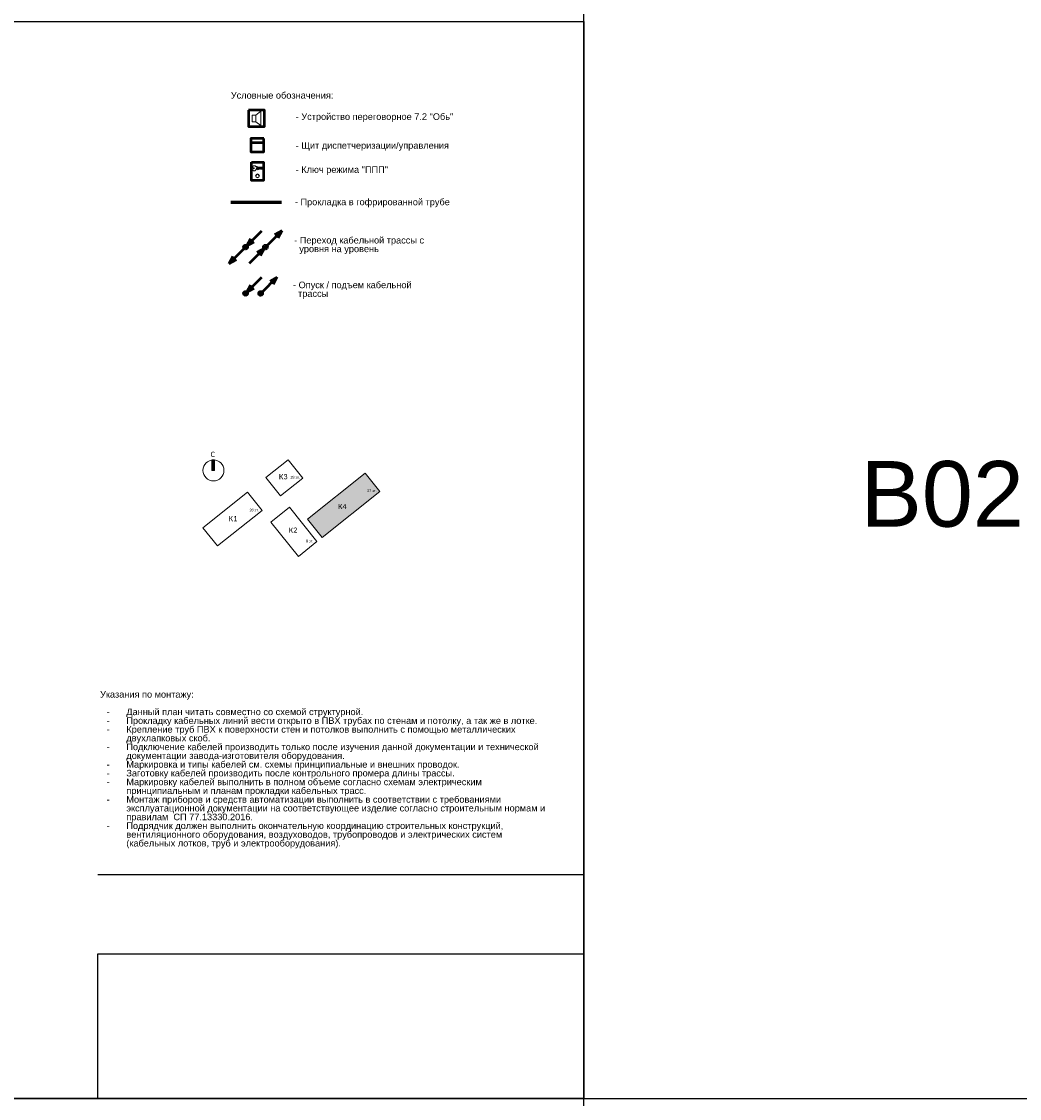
# Model space of a CAD drawing. Header units: millimetres. Extents: x -277772 to 277599, y -59564 to 282085.
# Tile 159 of 190: x 58234 to 96198, y -35802 to 5198. Entities that reach past the tile are written whole.
import ezdxf
from ezdxf.enums import TextEntityAlignment as Align

# ---------------------------------------------------------------- set-up
doc = ezdxf.new("R2010")
doc.units = ezdxf.units.MM
doc.set_wipeout_variables(frame=1)
doc.layers.add('EI_HATCH_GALV', color=7, linetype='Continuous')
doc.layers.add('UNPLOTTED', color=2, linetype='Continuous', plot=False)
for name, color, linetype, lineweight in [('КИП_выноска', 6, 'Continuous', 25), ('КИП_прибор', 140, 'Continuous', 50), ('КИП_трасса', 3, 'Continuous', 60), ('Типовые аннотации', 7, 'Continuous', 18)]:
    doc.layers.add(name, color=color, linetype=linetype, lineweight=lineweight)
doc.styles.add('Calibri Light', font='calibril.ttf', dxfattribs={"height": 2})
doc.styles.add('Calibri Light_1', font='calibril.ttf', dxfattribs={"height": 1})
doc.styles.add('CP.Text', font='arial.ttf')
doc.linetypes.add('в трубе открыто', pattern='A,10,[133,ltypeshp.shx,S=0.75,R=0,X=-5,Y=2.5],-2.5,[130,ltypeshp.shx,S=2.5,R=-45,X=0,Y=0],-2.5', length=15)

# ---------------------------------------------------------------- blocks, each defined once
blk = doc.blocks.new('*U4')
at = {"color": 0}
blk.add_line((0, 85.08), (-185, 85.08), dxfattribs=at)
for points in [[(0, 410), (0, 0), (-569, 0), (-569, 410)], [(-185, 55.08), (0, 55.08), (0, 0), (-185, 0)]]:
    blk.add_lwpolyline(points, close=True, dxfattribs=at)
blk = doc.blocks.new('A$C3fdbd0f1')
at = {"layer": 'EI_HATCH_GALV', "linetype": 'в трубе открыто', "ltscale": 100}
h = blk.add_hatch(dxfattribs=at)
h.set_pattern_fill('ANGLE', color=256)
h.set_pattern_definition([(0, (-58335.643, 14936.517), (0, 6.985), [5.08, -1.905]), (90, (-58335.643, 14936.517), (-6.985, 4e-16), [5.08, -1.905])])
h.paths.add_polyline_path([(6178, 2074), (5623, 2771), (3425, 1020), (3979, 324)])
h.paths.add_polyline_path([(5975, 1985), (6063, 1985), (6063, 2227), (5975, 2227)], flags=24)
h.paths.add_polyline_path([(5849, 1985), (6030, 1985), (6030, 2227), (5849, 2227)], flags=24)
h.paths.add_polyline_path([(5654, 1985), (5863, 1985), (5863, 2227), (5654, 2227)], flags=24)
h.paths.add_polyline_path([(4696, 1271), (4956, 1271), (4956, 1755), (4696, 1755)], flags=24)
h.paths.add_polyline_path([(4503, 1271), (4771, 1271), (4771, 1755), (4503, 1755)], flags=24)
at = {"layer": 'Типовые аннотации', "lineweight": 9}
blk.add_hatch(color=256, dxfattribs=at).paths.add_polyline_path([(-114, 2878), (-214, 2878), (-214, 3278), (-114, 3278)])
at = {"layer": 'Типовые аннотации'}
for p, q in [((-114, 3278), (-214, 3278)), ((-214, 3278), (-214, 2878)), ((-214, 2878), (-114, 2878)), ((-114, 2878), (-114, 3278)), ((1139, 2045), (-554, 696)), ((1694, 1349), (1139, 2045)), ((0, 0), (1694, 1349)), ((-554, 696), (0, 0))]:
    blk.add_line(p, q, dxfattribs=at)
at = {"layer": 'Типовые аннотации', "lineweight": 9}
for p, q in [((2688, 3278), (1840, 2602)), ((3243, 2582), (2688, 3278)), ((1840, 2602), (2394, 1906)), ((2394, 1906), (3243, 2582)), ((5623, 2771), (3425, 1020)), ((6178, 2074), (5623, 2771)), ((3979, 324), (6178, 2074)), ((1139, 2045), (-554, 696)), ((1694, 1349), (1139, 2045)), ((0, 0), (1694, 1349)), ((2742, 1477), (2034, 913)), ((3784, 168), (2742, 1477)), ((2034, 913), (3076, -395)), ((3425, 1020), (3979, 324)), ((-554, 696), (0, 0)), ((3076, -395), (3784, 168))]:
    blk.add_line(p, q, dxfattribs=at)
at = {"layer": 'Типовые аннотации'}
blk.add_circle((-154, 2878), 400, dxfattribs=at)
at = {"layer": 'Типовые аннотации', "lineweight": 9, "attachment_point": 1}
for s, insert, char_height, width, style in [('\\fCalibri Light|b0|i0|c204|p34|;C', (-263, 3589), 200, 208.44, 'Calibri Light'), ('\\fCalibri Light|b0|i0|c204|p34|;К', (2335, 2739), 200, 208.44, 'Calibri Light'), ('\\fCalibri Light|b0|i0|c204|p34|;3', (2507, 2739), 200, 192.41, 'Calibri Light'), ('28 ', (2770, 2665), 100, 232.49, 'Calibri Light_1'), ('эт', (2962, 2665), 100, 160.34, 'Calibri Light_1'), ('\\fCalibri Light|b0|i0|c204|p34|;.', (3094, 2665), 100, 48.1, 'Calibri Light_1'), ('27 ', (5689, 2152), 100, 232.49, 'Calibri Light_1'), ('эт', (5880, 2152), 100, 160.34, 'Calibri Light_1'), ('\\fCalibri Light|b0|i0|c204|p34|;.', (6013, 2152), 100, 48.1, 'Calibri Light_1'), ('28 ', (1214, 1420), 100, 232.49, 'Calibri Light_1'), ('28 ', (1214, 1420), 100, 232.49, 'Calibri Light_1'), ('эт', (1406, 1420), 100, 160.34, 'Calibri Light_1'), ('эт', (1406, 1420), 100, 160.34, 'Calibri Light_1'), ('\\fCalibri Light|b0|i0|c204|p34|;.', (1538, 1420), 100, 48.1, 'Calibri Light_1'), ('\\fCalibri Light|b0|i0|c204|p34|;.', (1538, 1420), 100, 48.1, 'Calibri Light_1'), ('\\fCalibri Light|b0|i0|c204|p34|;К', (4582, 1605), 200, 208.44, 'Calibri Light'), ('\\fCalibri Light|b0|i0|c204|p34|;4', (4754, 1605), 200, 192.41, 'Calibri Light'), ('\\fCalibri Light|b0|i0|c204|p34|;К', (419, 1144), 200, 208.44, 'Calibri Light'), ('\\fCalibri Light|b0|i0|c204|p34|;К', (419, 1144), 200, 208.44, 'Calibri Light'), ('\\fCalibri Light|b0|i0|c204|p34|;1', (591, 1144), 200, 192.41, 'Calibri Light'), ('\\fCalibri Light|b0|i0|c204|p34|;1', (591, 1144), 200, 192.41, 'Calibri Light'), ('\\fCalibri Light|b0|i0|c204|p34|;К', (2706, 703), 200, 208.44, 'Calibri Light'), ('\\fCalibri Light|b0|i0|c204|p34|;2', (2878, 703), 200, 192.41, 'Calibri Light'), ('8 ', (3364, 238), 100, 136.29, 'Calibri Light_1'), ('эт', (3476, 238), 100, 160.34, 'Calibri Light_1'), ('\\fCalibri Light|b0|i0|c204|p34|;.', (3608, 238), 100, 48.1, 'Calibri Light_1')]:
    blk.add_mtext(s, dxfattribs=dict(at, insert=insert, char_height=char_height, width=width, style=style))
blk = doc.blocks.new('A$C449d8904')
blk.add_lwpolyline([(0, 309), (0, 0), (307, 0), (307, 309)], close=True)
at = {"lineweight": 18}
for points in [[(70, 216), (70, 91), (140, 91), (140, 216)], [(237, 17), (237, 292), (140, 216), (140, 91)]]:
    blk.add_lwpolyline(points, close=True, dxfattribs=at)
blk = doc.blocks.new('*U13')
at = {"lineweight": 50}
h = blk.add_hatch(color=256, dxfattribs=at)
h.dxf.hatch_style = 1
edge = h.paths.add_edge_path()
edge.add_arc((0, 0), 0.75, 45, 405)
for q in [(6.19, 6.19), (2.02, 3.29), (3.29, 2.02)]:
    blk.add_line((0.53, 0.53), q, dxfattribs=at)
blk.add_circle((0, 0), 0.75, dxfattribs=at)
blk = doc.blocks.new('*U35')
at = {"lineweight": 50}
h = blk.add_hatch(color=256, dxfattribs=at)
h.dxf.hatch_style = 1
edge = h.paths.add_edge_path()
edge.add_arc((0, 0), 0.75, 45, 405)
for p, q in [((0.53, 0.53), (6.19, 6.19)), ((6.19, 6.19), (3.43, 4.7)), ((6.19, 6.19), (4.7, 3.43))]:
    blk.add_line(p, q, dxfattribs=at)
blk.add_circle((0, 0), 0.75, dxfattribs=at)
blk = doc.blocks.new('*U36')
at = {"lineweight": 50}
h = blk.add_hatch(color=256, dxfattribs=at)
h.dxf.hatch_style = 1
edge = h.paths.add_edge_path()
edge.add_arc((0, 0), 0.75, -135, 225)
for p, q in [((-0.53, -0.53), (-6.19, -6.19)), ((-6.19, -6.19), (-4.7, -3.43)), ((-6.19, -6.19), (-3.43, -4.7))]:
    blk.add_line(p, q, dxfattribs=at)
blk.add_circle((0, 0), 0.75, dxfattribs=at)
blk = doc.blocks.new('*U37')
at = {"lineweight": 50}
h = blk.add_hatch(color=256, dxfattribs=at)
h.dxf.hatch_style = 1
edge = h.paths.add_edge_path()
edge.add_arc((0, 0), 0.75, -135, 225)
for q in [(-6.19, -6.19), (-3.29, -2.02), (-2.02, -3.29)]:
    blk.add_line((-0.53, -0.53), q, dxfattribs=at)
blk.add_circle((0, 0), 0.75, dxfattribs=at)
blk = doc.blocks.new('Шкаф')
at = {"linetype": 'Continuous'}
blk.add_wipeout([(-2.5, -2.5), (-2.5, 2.5), (2.5, 2.5), (2.5, -2.5)], dxfattribs=at)
at = {"color": 0, "linetype": 'Continuous'}
for points in [[(-2.5, -2.5), (2.5, -2.5), (2.5, 2.5), (-2.5, 2.5)], [(-2.5, -2.5), (2.5, -2.5), (2.5, -1), (-2.5, -1)]]:
    blk.add_lwpolyline(points, close=True, dxfattribs=at)
blk = doc.blocks.new('A$C5ef3676d')
blk.add_lwpolyline([(0, 470), (307, 470), (307, 0), (0, 0)], close=True)
at = {"lineweight": 18}
for points in [[(284, 309), (135, 309), (119, 315), (292, 315)], [(125, 345), (140, 356), (146, 356), (150, 353), (150, 339), (275, 339), (296, 324), (296, 320), (269, 294), (254, 294), (243, 305), (226, 288), (224, 288)], [(220, 288), (216, 288), (199, 303), (182, 286), (169, 298), (150, 298), (150, 275), (146, 273), (125, 284)]]:
    blk.add_lwpolyline(points, dxfattribs=at)
at = {"lineweight": 25}
blk.add_lwpolyline([(220, 288), (222, 292), (224, 288)], dxfattribs=at)
blk.add_circle((56, 314), 13.8, dxfattribs=at)
at = {"lineweight": 18}
for radius in [49.7, 41.3]:
    blk.add_circle((156, 122), radius, dxfattribs=at)
for points, knots in [([(15, 314), (15, 323), (16, 332), (23, 349), (28, 356), (37, 366), (41, 369), (50, 374), (54, 376), (59, 377)], [0, 0, 0, 0, 0.547336, 0.547336, 1.063434, 1.063434, 1.361474, 1.361474, 1.660846, 1.660846, 1.660846, 1.660846]), ([(59, 252), (53, 253), (46, 256), (35, 265), (30, 271), (22, 282), (19, 288), (16, 301), (15, 307), (15, 314)], [0, 0, 0, 0, 0.417934, 0.417934, 0.875269, 0.875269, 1.256039, 1.256039, 1.653364, 1.653364, 1.653364, 1.653364]), ([(59, 377), (66, 379), (72, 379), (86, 378), (93, 376), (104, 369), (109, 365), (118, 356), (122, 350), (125, 344)], [0, 0, 0, 0, 0.41198, 0.41198, 0.823657, 0.823657, 1.201793, 1.201793, 1.602028, 1.602028, 1.602028, 1.602028]), ([(125, 285), (121, 277), (116, 270), (104, 259), (98, 255), (86, 251), (81, 250), (70, 250), (65, 250), (59, 252)], [0, 0, 0, 0, 0.510094, 0.510094, 0.964236, 0.964236, 1.282131, 1.282131, 1.607848, 1.607848, 1.607848, 1.607848])]:
    blk.add_open_spline(points, degree=3, knots=knots, dxfattribs=at)

msp = doc.modelspace()

# ---------------------------------------------------------------- linework, layer by layer
at = {"layer": 'UNPLOTTED', "color": 1, "ltscale": 100}
for p, direction in [((79632, -23502), (0, 1)), ((-94774, -35802), (1, 0))]:
    msp.add_xline(p, direction, dxfattribs=at)
at = {"layer": 'КИП_трасса', "linetype": 'в трубе открыто', "ltscale": 100}
msp.add_line((66194, -1682), (68120, -1682), dxfattribs=at)

# ---------------------------------------------------------------- block references
at = {"layer": 'UNPLOTTED', "xscale": 100, "yscale": 100, "zscale": 100}
msp.add_blockref('*U4', (79632, -35802), dxfattribs=at)
at = {"layer": 'КИП_выноска', "xscale": 100, "yscale": 100, "zscale": 100}
for name, p in [('*U13', (66755, -3389)), ('*U35', (67512, -3389)), ('*U36', (66755, -3389)), ('*U37', (67512, -3389)), ('*U13', (66755, -5153)), ('*U35', (67331, -5153))]:
    msp.add_blockref(name, p, dxfattribs=at)
at = {"layer": 'КИП_прибор'}
for name, p, xscale, yscale, zscale in [('A$C449d8904', (66863, 1203), 2, 2, 2), ('A$C5ef3676d', (66976, -860), 1.5, 1.5, 1.5)]:
    msp.add_blockref(name, p, dxfattribs=dict(at, xscale=xscale, yscale=yscale, zscale=zscale))
at = {"layer": 'КИП_трасса', "linetype": 'в трубе открыто', "ltscale": 100}
msp.add_blockref('A$C3fdbd0f1', (65690, -14769), dxfattribs=at)

# ---------------------------------------------------------------- texts
at = {"style": 'CP.Text'}
msp.add_text('Условные обозначения:', height=250, dxfattribs=at).set_placement((66196, 2390), align=Align.MIDDLE_LEFT)
at = {"linetype": 'в трубе открыто', "style": 'CP.Text'}
msp.add_text('B02', height=2500, dxfattribs=at).set_placement((96369, -14034), align=Align.RIGHT)
at = {"char_height": 250, "style": 'CP.Text'}
for s, insert, width, attachment_point, line_spacing_factor in [('- Устройство переговорное 7.2 "Обь"', (68664, 1541), 7645.45, 4, 0.9), ('- Щит диспетчеризации/управления', (68664, 442), 7645.45, 4, 0.9), ('- Ключ режима "ППП"', (68664, -476), 7645.45, 4, 0.9), ('- Прокладка в гофрированной трубе', (68633, -1708), 7645.45, 4, 0.9), ('Указания по монтажу:\\P\\P\\pxi-3,l4,t4;-^IДанный план читать совместно со схемой структурной.\\P-^IПрокладку кабельных линий вести открыто в ПВХ трубах по стенам и потолку, а так же в лотке.\\P-^IКрепление труб ПВХ к поверхности стен и потолков выполнить с помощью металлических двухлапковых скоб.\\P-^IПодключение кабелей производить только после изучения данной документации и технической документации завода-изготовителя оборудования.\\P-^IМаркировка и типы кабелей см. схемы принципиальные и внешних проводок.\\P-^IЗаготовку кабелей производить после контрольного промера длины трассы.\\P-^IМаркировку кабелей выполнить в полном объеме согласно схемам электрическим принципиальным и планам прокладки кабельных трасс.\\P-^IМонтаж приборов и средств автоматизации выполнить в соответствии с требованиями эксплуатационной документации на соответствующее изделие согласно строительным нормам и правилам  СП 77.13330.2016.\\P-^IПодрядчик должен выполнить окончательную координацию строительных конструкций, вентиляционного оборудования, воздуховодов, трубопроводов и электрических систем (кабельных лотков, труб и электрооборудования).', (61221, -20291), 17195.48, 1, 0.8)]:
    msp.add_mtext(s, dxfattribs=dict(at, insert=insert, width=width, attachment_point=attachment_point, line_spacing_factor=line_spacing_factor))
at = {"linetype": 'Continuous', "char_height": 250, "width": 5658.48, "attachment_point": 4, "line_spacing_factor": 0.792, "style": 'CP.Text'}
for s, insert in [('- Переход кабельной трассы с   \\P  уровня на уровень', (68606, -3330)), ('- Опуск / подъем кабельной\\P  трассы ', (68560, -5032))]:
    msp.add_mtext(s, dxfattribs=dict(at, insert=insert))

# ---------------------------------------------------------------- next in the draw order: block references
at = {"layer": 'КИП_прибор', "linetype": 'ByBlock', "xscale": 100, "yscale": 100, "zscale": 100, "rotation": 180}
msp.add_blockref('Шкаф', (67206, 490), dxfattribs=at)

doc.saveas('drawing.dxf')
